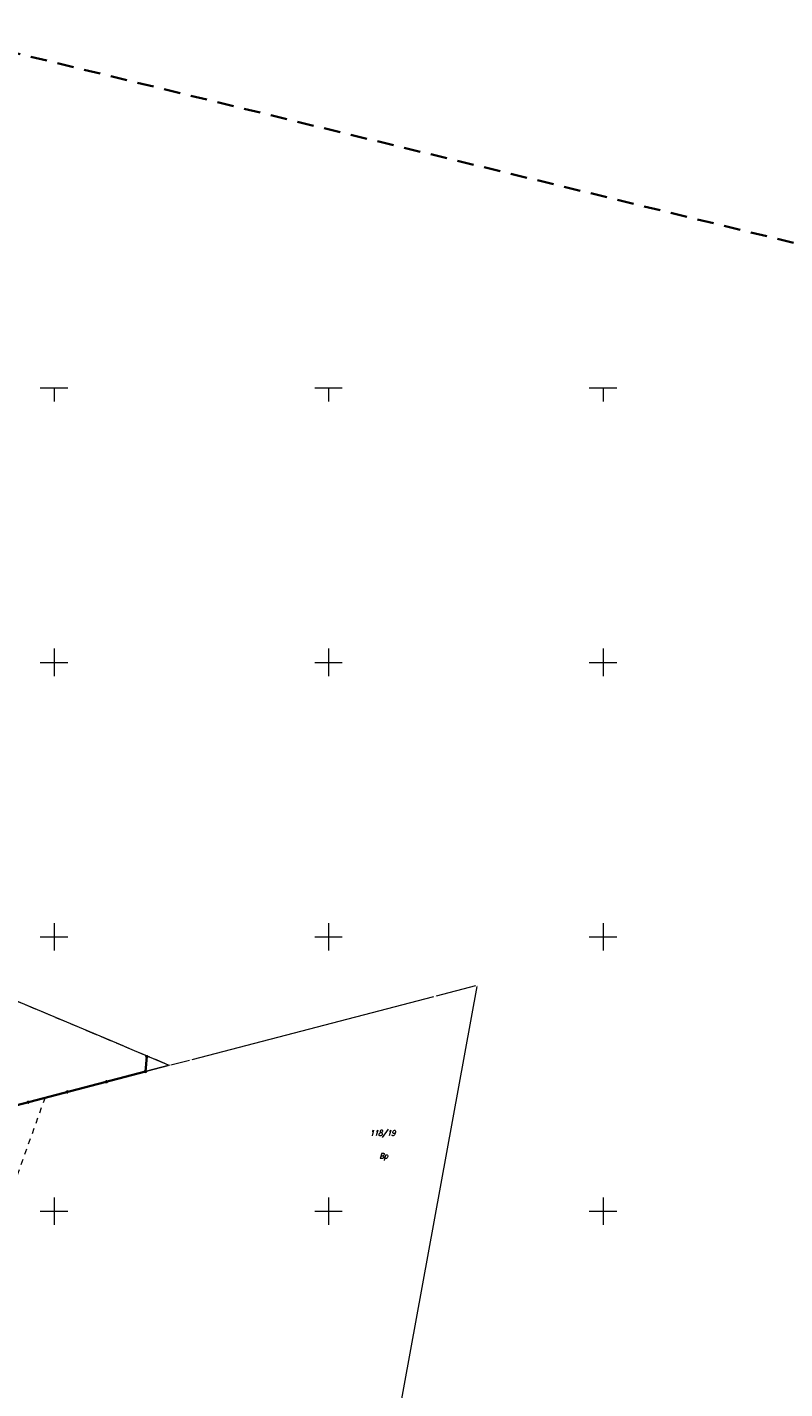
# Model space of a CAD drawing. Extents: x 7506644 to 7509529, y 5798919 to 5803521.
# Tile 21 of 25: x 7507645 to 7507783, y 5799518 to 5799766. Entities that reach past the tile are written whole.
import ezdxf

# ---------------------------------------------------------------- set-up
doc = ezdxf.new("R2010")
doc.units = 0
doc.header["$MEASUREMENT"] = 0
for name, pattern in [('4001', [0]), ('4002', [2, 1, -1]), ('4003', [3, 2, -1]), ('4010', [5, 3, -2]), ('4214', [5, 3, -2]), ('4220', [3, 2, -1])]:
    doc.linetypes.add(name, pattern=pattern)
for name, color, linetype, lineweight in [('1001_znak_oznaczajacy_punkt_zal', 7, 'CONTINUOUS', 18), ('1132_siatka_kwadratow_gorny_sro', 7, 'CONTINUOUS', 18), ('1135_siatka_kwadratow_znak_wewn', 7, 'CONTINUOUS', 18), ('1281_kropka_ogrodzenia', 7, 'CONTINUOUS', 35), ('4281_OGRODZENIE_ZNAK_LINIOWY', 7, 'CONTINUOUS', 35), ('5434_ZAKRZEWIENIE', 104, 'CONTINUOUS', 18)]:
    doc.layers.add(name, color=color, linetype=linetype, lineweight=lineweight)
for name, color, linetype, lineweight, true_color in [('5214_OBREB', 7, '4214', 35, 0x008000), ('5216_DZIALKA', 7, 'CONTINUOUS', 18, 0x008000), ('5220_KONTUR_KLASYFIKACYJNY', 7, '4220', 18, 0x008000), ('6216', 7, 'CONTINUOUS', 18, 0x008000)]:
    doc.layers.add(name, color=color, linetype=linetype, lineweight=lineweight, true_color=true_color)
doc.styles.get("Standard").update_dxf_attribs({"font": 'simplex.shx'})

# ---------------------------------------------------------------- blocks, each defined once
blk = doc.blocks.new('1281')
at = {"layer": '1281_kropka_ogrodzenia', "linetype": 'Continuous'}
for radius in [0.24, 0.16, 0.08]:
    blk.add_circle((0, 0), radius, dxfattribs=at)
blk = doc.blocks.new('1001')
at = {"layer": '1001_znak_oznaczajacy_punkt_zal', "linetype": 'Continuous'}
blk.add_line((0, 0), (0, 0), dxfattribs=at)
blk = doc.blocks.new('1132')
at = {"layer": '1132_siatka_kwadratow_gorny_sro', "linetype": 'Continuous'}
for p, q in [((-5, 0), (5, 0)), ((0, 0), (0, -5))]:
    blk.add_line(p, q, dxfattribs=at)
blk = doc.blocks.new('1135')
at = {"layer": '1135_siatka_kwadratow_znak_wewn', "linetype": 'Continuous'}
for p, q in [((0, 5), (0, -5)), ((-5, 0), (5, 0))]:
    blk.add_line(p, q, dxfattribs=at)

msp = doc.modelspace()

# ---------------------------------------------------------------- linework, layer by layer
at = {"layer": '4281_OGRODZENIE_ZNAK_LINIOWY', "linetype": '4001'}
for p, q in [((7507666.683, 5799575.471), (7507666.902, 5799578.18)), ((7507538.33, 5799541.866), (7507666.683, 5799575.471))]:
    msp.add_line(p, q, dxfattribs=at)
at = {"layer": '5214_OBREB', "linetype": '4010'}
msp.add_lwpolyline([(7507622.96, 5799765.71), (7507636.06, 5799762.71), (7507833.44, 5799714.55), (7508255.64, 5799610.41), (7508265.61, 5799606.74), (7508557.8, 5799532.04), (7508568.25, 5799529.29), (7508560.95, 5799527.44), (7508372.63, 5799473.61), (7508354.23, 5799469.56), (7508208.4, 5799427.14), (7508126.76, 5799403.73), (7508080.37, 5799392.13), (7508065.52, 5799391.22), (7507865.1, 5799340.7), (7507593.19, 5799272.16), (7507566.75, 5799275.5), (7507542.45, 5799287.05), (7507413.16, 5799321.87), (7507400.06, 5799325.82), (7507513.8, 5799552.72), (7507622.96, 5799765.71)], dxfattribs=at)
at = {"layer": '5216_DZIALKA', "linetype": '4001'}
for p, q in [((7507575.83, 5799616.593), (7507662.53, 5799580.177)), ((7507727.015, 5799590.944), (7507706.925, 5799481.076)), ((7507719.682, 5799589.273), (7507726.818, 5799591.127)), ((7507675.152, 5799577.673), (7507719.198, 5799589.147)), ((7507662.99, 5799579.983), (7507670.8, 5799576.697)), ((7507671.272, 5799576.663), (7507674.668, 5799577.547)), ((7507538.672, 5799542.153), (7507670.788, 5799576.537)), ((7507670.788, 5799576.537), (7507538.672, 5799542.153))]:
    msp.add_line(p, q, dxfattribs=at)
at = {"layer": '5220_KONTUR_KLASYFIKACYJNY', "linetype": '4003'}
msp.add_lwpolyline([(7507575.6, 5799616.69), (7507662.76, 5799580.08), (7507671.03, 5799576.6), (7507644.17, 5799569.62)], dxfattribs=at)
at = {"layer": '5434_ZAKRZEWIENIE', "linetype": '4002'}
msp.add_lwpolyline([(7507511.33, 5799425.52), (7507512.94, 5799458.46), (7507523.36, 5799478.26), (7507527.17, 5799478.72), (7507534.41, 5799493.18), (7507519.88, 5799505.25), (7507529.97, 5799525.45), (7507529.77, 5799530.16), (7507536.26, 5799542.4), (7507538.21, 5799542.08), (7507648.36, 5799570.7), (7507605.74, 5799452.07), (7507548.31, 5799435.73), (7507511.33, 5799425.52)], dxfattribs=at)

# ---------------------------------------------------------------- block references
at = {"layer": '1132_siatka_kwadratow_gorny_sro', "xscale": 0.5, "yscale": 0.5}
for p in [(7507650, 5799700), (7507700, 5799700), (7507750, 5799700)]:
    msp.add_blockref('1132', p, dxfattribs=at)
at = {"layer": '1135_siatka_kwadratow_znak_wewn', "xscale": 0.5, "yscale": 0.5}
for p in [(7507650, 5799650), (7507700, 5799650), (7507750, 5799650), (7507650, 5799600), (7507700, 5799600), (7507750, 5799600), (7507650, 5799550), (7507700, 5799550), (7507750, 5799550)]:
    msp.add_blockref('1135', p, dxfattribs=at)
at = {"layer": '4281_OGRODZENIE_ZNAK_LINIOWY', "xscale": 0.5, "yscale": 0.5}
for p in [(7507666.902, 5799578.18), (7507666.683, 5799575.471), (7507666.683, 5799575.471), (7507659.552, 5799573.604), (7507645.291, 5799569.87), (7507652.422, 5799571.737)]:
    msp.add_blockref('1281', p, dxfattribs=at)
at = {"layer": '5216_DZIALKA', "xscale": 0.5, "yscale": 0.5}
for p in [(7507727.06, 5799591.19), (7507727.06, 5799591.19), (7507719.44, 5799589.21), (7507719.44, 5799589.21), (7507662.76, 5799580.08), (7507662.76, 5799580.08), (7507674.91, 5799577.61), (7507674.91, 5799577.61), (7507671.03, 5799576.6), (7507671.03, 5799576.6), (7507671.03, 5799576.6), (7507671.03, 5799576.6)]:
    msp.add_blockref('1001', p, dxfattribs=at)

# ---------------------------------------------------------------- texts
at = {"layer": '6216', "oblique": 15, "width": 0.8}
msp.add_text('118/19', height=1, dxfattribs=at).set_placement((7507707.524, 5799563.759))
msp.add_text('Bp', height=1, rotation=359.97, dxfattribs=at).set_placement((7507709.275, 5799559.583))

doc.saveas('drawing.dxf')
